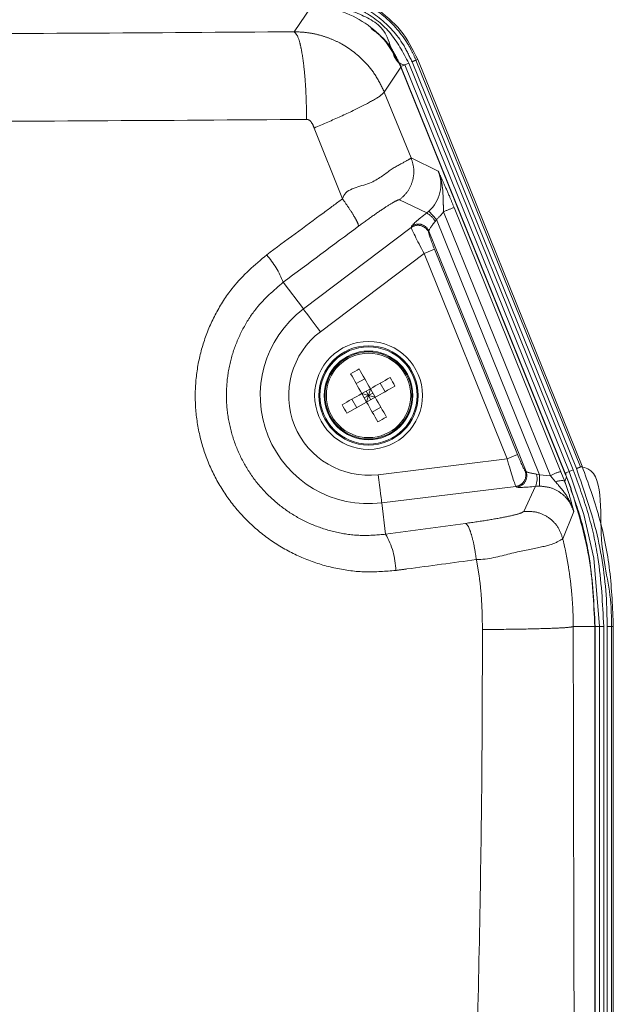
# Model space of a CAD drawing. Header units: millimetres. Extents: x 2 to 601, y 5 to 415.
# Tile 9 of 141: x 49.22 to 53.39, y 39.5 to 46.41. Entities that reach past the tile are written whole.
import ezdxf

# ---------------------------------------------------------------- set-up
doc = ezdxf.new("R2010")
doc.units = ezdxf.units.MM
doc.linetypes.add('PHANTOM', pattern=[12.7, 6.35, -1.27, 1.27, -1.27, 1.27, -1.27])

msp = doc.modelspace()

# ---------------------------------------------------------------- linework, layer by layer
at = {"color": 7, "linetype": 'PHANTOM', "lineweight": 0}
for p, q in [((51.1469, 46.3233), (51.2651, 46.4987)), ((51.8946, 46.0742), (51.7777, 45.9008)), ((51.9225, 46.0923), (51.8945, 46.0809)), ((51.8945, 46.0809), (53.0484, 43.228)), ((51.9225, 46.0923), (51.9502, 46.1035)), ((53.0764, 43.2393), (51.9225, 46.0923)), ((51.9502, 46.1035), (53.1041, 43.2506)), ((53.1269, 43.2598), (51.973, 46.1127)), ((52.0008, 46.1239), (52.0128, 46.1288)), ((52.0008, 46.1239), (53.1547, 43.271)), ((51.7777, 45.9008), (51.9675, 45.4382)), ((51.4851, 45.1517), (51.2864, 45.6483)), ((51.9675, 45.4382), (52.1568, 45.3457)), ((52.076, 45.0527), (51.8863, 45.1455)), ((52.076, 45.0527), (52.0915, 45.0656)), ((52.9438, 43.2081), (52.1942, 45.0613)), ((52.2682, 45.0913), (53.0178, 43.2381)), ((51.9676, 44.9502), (51.969, 44.9589)), ((52.1446, 45.006), (52.1358, 44.9937)), ((52.1446, 45.006), (52.8683, 43.2167)), ((51.2105, 44.3792), (51.9676, 44.9502)), ((52.0911, 44.9251), (52.0897, 44.9165)), ((52.7732, 43.2388), (52.0911, 44.9251)), ((52.0573, 44.768), (51.3306, 44.2199)), ((52.0573, 44.768), (52.1313, 44.7979)), ((52.6396, 43.3283), (52.0573, 44.768)), ((52.1313, 44.7979), (52.7137, 43.3582)), ((51.2105, 44.3792), (51.0691, 44.5666)), ((51.7362, 43.217), (52.6396, 43.3283)), ((52.6396, 43.3283), (52.7137, 43.3582)), ((52.7661, 43.2441), (52.7732, 43.2388)), ((53.0764, 43.2393), (53.0484, 43.228)), ((53.0764, 43.2393), (53.1041, 43.2506)), ((53.1547, 43.271), (53.1667, 43.2759)), ((52.8463, 43.2215), (52.8683, 43.2167)), ((52.8683, 43.2167), (52.9438, 43.2081)), ((52.9801, 43.1678), (52.9438, 43.2081)), ((52.7018, 43.1349), (51.7606, 43.019)), ((52.7089, 43.1297), (52.7018, 43.1349)), ((52.7574, 42.959), (52.8387, 43.1353)), ((52.8685, 43.1369), (52.8387, 43.1353)), ((51.7606, 43.019), (51.7877, 42.7995)), ((53.1083, 42.9579), (53.0311, 42.7681)), ((53.1043, 42.1511), (53.2555, 42.1511)), ((53.2555, 42.1511), (53.2579, 42.1511)), ((53.2881, 42.1511), (53.2579, 42.1511)), ((53.2579, 42.1511), (53.2579, 26.4228)), ((53.2881, 42.1511), (53.318, 42.1511)), ((53.2881, 26.4228), (53.2881, 42.1511)), ((53.318, 42.1511), (53.318, 26.4228)), ((53.3725, 42.1511), (53.3425, 42.1511)), ((53.3425, 26.4228), (53.3425, 42.1511)), ((53.3725, 42.1511), (53.3855, 42.1511)), ((53.3725, 42.1511), (53.3725, 26.4228))]:
    msp.add_line(p, q, dxfattribs=at)
at = {"color": 7, "linetype": 'Continuous', "lineweight": 15}
for p, q in [((51.8923, 46.08), (51.8946, 46.0742)), ((53.0462, 43.2271), (51.8946, 46.0742)), ((53.1667, 43.2759), (52.0128, 46.1288)), ((51.5814, 43.8555), (51.6414, 43.8895)), ((51.7505, 43.8592), (51.7844, 43.7992)), ((51.6808, 43.8198), (51.6208, 43.7859)), ((51.6208, 43.7859), (51.6547, 43.7258)), ((51.6678, 43.7728), (51.6208, 43.7859)), ((51.6508, 43.8028), (51.6678, 43.7728)), ((51.6678, 43.7728), (51.6808, 43.8198)), ((51.6678, 43.7728), (51.6978, 43.7898)), ((51.7148, 43.7598), (51.6808, 43.8198)), ((51.5163, 43.6475), (51.6547, 43.7258)), ((51.5511, 43.7465), (51.5851, 43.6864)), ((51.6377, 43.7558), (51.6678, 43.7728)), ((51.6678, 43.7728), (51.6547, 43.7258)), ((51.6547, 43.7258), (51.7148, 43.7598)), ((51.6678, 43.7728), (51.6848, 43.7428)), ((51.6678, 43.7728), (51.7148, 43.7598)), ((51.6941, 43.6562), (51.7542, 43.6901)), ((53.0178, 43.2381), (53.0446, 43.1703)), ((53.0563, 43.2023), (53.0446, 43.1703)), ((53.0563, 43.2023), (53.0462, 43.2271)), ((53.0871, 43.1198), (53.0561, 43.2022)), ((53.0894, 43.1201), (53.0562, 43.2022)), ((53.0895, 43.1201), (53.0563, 43.2023)), ((53.0895, 43.1201), (53.0563, 43.2023)), ((53.0894, 43.1201), (53.0895, 43.1201)), ((53.2555, 26.4228), (53.2555, 42.1511)), ((53.3855, 26.4228), (53.3855, 42.1511))]:
    msp.add_line(p, q, dxfattribs=at)
at = {"color": 7, "linetype": 'PHANTOM', "lineweight": 0, "flags": 128}
for points in [[(51.8924, 46.0801), (51.8936, 46.0806), (51.8945, 46.0809)], [(52.0915, 45.0656), (52.0932, 45.0637), (52.0966, 45.0599), (52.1018, 45.0541), (52.1084, 45.0467), (52.1163, 45.0378), (52.1251, 45.0278), (52.1347, 45.0171), (52.1446, 45.006)], [(51.2105, 44.3792), (51.2141, 44.3743), (51.2219, 44.3641), (51.2335, 44.3487), (51.2485, 44.3288), (51.2663, 44.3051), (51.2865, 44.2784), (51.3081, 44.2497), (51.3306, 44.2199)], [(53.2881, 42.1511), (53.2881, 42.1511), (53.2478, 42.6305), (53.1792, 42.9378), (53.0764, 43.2393)], [(51.7606, 43.019), (51.7599, 43.0251), (51.7583, 43.0379), (51.756, 43.0569), (51.7529, 43.0816), (51.7493, 43.1111), (51.7452, 43.1443), (51.7408, 43.18), (51.7362, 43.217)], [(52.8685, 43.1369), (52.8685, 43.1394), (52.8685, 43.1446), (52.8685, 43.1523), (52.8685, 43.1622), (52.8684, 43.1741), (52.8684, 43.1874), (52.8684, 43.2018), (52.8683, 43.2167)], [(53.0464, 43.2272), (53.0475, 43.2276), (53.0484, 43.228)]]:
    msp.add_lwpolyline(points, dxfattribs=at)
at = {"color": 7, "linetype": 'Continuous', "lineweight": 15, "flags": 128}
for points in [[(51.6208, 43.7859), (51.6107, 43.8036), (51.6008, 43.8212), (51.5908, 43.8388), (51.581, 43.8562), (51.5712, 43.8735), (51.5615, 43.8907), (51.5519, 43.9076), (51.5425, 43.9243)], [(51.6808, 43.8198), (51.6708, 43.8376), (51.6608, 43.8552), (51.6509, 43.8728), (51.641, 43.8902), (51.6312, 43.9075), (51.6216, 43.9246), (51.612, 43.9416), (51.6025, 43.9583)], [(51.4823, 43.7076), (51.499, 43.717), (51.516, 43.7266), (51.5331, 43.7363), (51.5504, 43.7461), (51.5678, 43.7559), (51.5854, 43.7659), (51.603, 43.7758), (51.6208, 43.7859)], [(51.733, 43.5874), (51.7236, 43.6041), (51.714, 43.621), (51.7043, 43.6381), (51.6945, 43.6554), (51.6847, 43.6729), (51.6747, 43.6904), (51.6648, 43.7081), (51.6547, 43.7258)], [(51.7931, 43.6213), (51.7836, 43.6381), (51.7741, 43.655), (51.7644, 43.6721), (51.7546, 43.6894), (51.7447, 43.7068), (51.7348, 43.7244), (51.7248, 43.7421), (51.7148, 43.7598)]]:
    msp.add_lwpolyline(points, dxfattribs=at)
at = {"color": 7, "linetype": 'PHANTOM', "lineweight": 0}
for radius in [0.3785, 0.3485, 0.341, 0.311, 0.296]:
    msp.add_circle((51.6678, 43.7728), radius, dxfattribs=at)
at = {"color": 7, "linetype": 'Continuous', "lineweight": 15}
msp.add_circle((51.6678, 43.7728), 0.305, dxfattribs=at)
at = {"color": 7, "linetype": 'PHANTOM', "lineweight": 0}
for centre, radius, start, end in [((52.0497, 45.9631), 0.1681, 106.92591, 117.15805), ((51.9902, 44.9057), 0.1702, 31.14607, 59.7037), ((36.5769, 83.7623), 41.7333, 291.97596, 292.08565), ((52.0155, 44.8859), 0.0802, 22.38447, 126.70715), ((52.0169, 44.8946), 0.0802, 22.38477, 126.70693), ((50.4253, 44.3102), 0.693, 21.71911, 40.38577), ((51.6678, 43.7728), 0.7595, 127.02212, 277.02212), ((51.6678, 43.7728), 0.56, 127.02212, 277.02212), ((52.6916, 43.2145), 0.0802, 277.34601, 21.64455), ((52.6986, 43.2093), 0.0802, 277.34012, 21.65044), ((53.0481, 43.0568), 0.1838, 99.47769, 124.58392), ((51.0725, 48.3847), 5.5214, 291.8442, 292.15528), ((52.7243, 43.1887), 0.1263, 334.97747, 15.05172), ((51.3396, 42.5368), 0.5194, 0.952, 30.37931)]:
    msp.add_arc(centre, radius, start, end, dxfattribs=at)
at = {"color": 7, "linetype": 'Continuous', "lineweight": 15}
for centre, radius, start, end in [((52.1848, 42.8588), 1.2442, 117.90688, 121.08503), ((71.1209, 9.6094), 39.348, 119.37587, 119.60746), ((50.7736, 43.2671), 1.2213, 27.87336, 31.11069), ((70.6577, 10.4285), 38.3381, 119.37282, 119.61051), ((52.5622, 44.2787), 1.2216, 207.87371, 211.11034), ((51.1508, 44.6867), 1.2439, 297.90662, 301.08529)]:
    msp.add_arc(centre, radius, start, end, dxfattribs=at)
at = {"color": 7, "linetype": 'PHANTOM', "lineweight": 0}
for centre, major_axis, ratio, start_param, end_param in [((51.9241, 45.2527), (0.2257, -0.1103), 0.994992, 5.895318, 7.120666), ((52.1013, 45.0579), (0.1322, 0.0999), 0.067522, 1.711932, 3.071053), ((51.9241, 45.2527), (0.2974, -0.1454), 0.996938, 5.895318, 6.120933), ((47.0001, 38.4942), (34.5127, 26.1559), 0.05572, 1.395115, 1.410526), ((52.1494, 44.9942), (0.0577, 0.0703), 0.112071, 1.669138, 3.028259), ((52.0625, 44.7719), (-0.0947, 0.1791), 0.031733, 0.07492, 1.575903), ((52.1365, 44.8018), (-0.0465, 0.1152), 0.050613, 0.083411, 1.584394), ((52.6461, 43.3291), (-0.0564, 0.1946), 0.031733, 1.565689, 3.066673), ((52.7201, 43.359), (-0.0467, 0.1151), 0.050613, 1.557198, 3.058181), ((52.8631, 43.2297), (0.0903, -0.0104), 0.112071, 3.254926, 4.538275), ((52.8728, 43.1505), (0.1645, 0.0201), 0.067522, 3.212132, 4.49548), ((46.2492, 44.5301), (34.6886, 4.2938), 0.069397, 4.864142, 4.880555)]:
    msp.add_ellipse(centre, major_axis=major_axis, ratio=ratio, start_param=start_param, end_param=end_param, dxfattribs=at)
for points, knots in [([(51.2702, 46.6157), (51.2702, 46.6157), (51.3578, 46.6157), (51.5352, 46.5859), (51.7709, 46.4562), (51.9044, 46.3062), (51.9719, 46.1899), (51.9904, 46.1477), (52.0008, 46.1239)], [0, 0, 0, 0, 0.000006, 0.28243, 0.567245, 0.851592, 0.916394, 1, 1, 1, 1]), ([(51.973, 46.1127), (51.9542, 46.1529), (51.8994, 46.2702), (51.7512, 46.4309), (51.5251, 46.561), (51.3549, 46.5775), (51.2702, 46.5857)], [0, 0, 0, 0, 0.148289, 0.432647, 0.717506, 1, 1, 1, 1]), ([(51.2702, 46.5612), (51.3103, 46.5591), (51.4317, 46.5529), (51.627, 46.4832), (51.8305, 46.3291), (51.9098, 46.1797), (51.9502, 46.1035)], [0, 0, 0, 0, 0.138859, 0.420103, 0.704386, 1, 1, 1, 1]), ([(51.9225, 46.0923), (51.9225, 46.0923), (51.8407, 46.0923), (51.8269, 46.3411), (51.6073, 46.4484), (51.4435, 46.5155), (51.3275, 46.5298), (51.2891, 46.5308), (51.2702, 46.5313)], [0, 0, 0, 0, 0.000003, 0.295578, 0.579712, 0.861097, 0.93174, 1, 1, 1, 1]), ([(51.6853, 46.3458), (51.7167, 46.3232), (51.7792, 46.2784), (51.8459, 46.1835), (51.8783, 46.1151), (51.8945, 46.0809)], [0, 0, 0, 0, 0.336487, 0.668822, 1, 1, 1, 1]), ([(46.6842, 46.3045), (47.1823, 46.3053), (48.1776, 46.3067), (49.6671, 46.313), (50.6535, 46.3199), (51.1469, 46.3233)], [0, 0, 0, 0, 0.333628, 0.666751, 1, 1, 1, 1]), ([(51.1469, 46.3233), (51.1576, 46.3117), (51.1742, 46.2938), (51.1942, 46.2143), (51.208, 46.1344), (51.2192, 46.0373), (51.2302, 45.8975), (51.2323, 45.7829), (51.2337, 45.7084)], [0, 0, 0, 0, 0.23981, 0.368581, 0.499997, 0.631405, 0.760193, 1, 1, 1, 1]), ([(51.1469, 46.3233), (51.1777, 46.3221), (51.2394, 46.3196), (51.3264, 46.3011), (51.4066, 46.2739), (51.5186, 46.2205), (51.6282, 46.1346), (51.7241, 46.0144), (51.7594, 45.9396), (51.7777, 45.9008)], [0, 0, 0, 0, 0.114791, 0.229684, 0.329983, 0.43034, 0.692483, 0.840637, 1, 1, 1, 1]), ([(51.2864, 45.6483), (51.3502, 45.6758), (51.4819, 45.7325), (51.6431, 45.8106), (51.754, 45.8724), (51.77, 45.8915), (51.7777, 45.9008)], [0, 0, 0, 0, 0.242272, 0.500003, 0.757734, 1, 1, 1, 1]), ([(51.2337, 45.7084), (50.7381, 45.705), (49.7467, 45.6982), (48.2507, 45.692), (47.2511, 45.6905), (46.7512, 45.6897)], [0, 0, 0, 0, 0.333338, 0.666671, 1, 1, 1, 1]), ([(51.2864, 45.6483), (51.2813, 45.6612), (51.2747, 45.6779), (51.262, 45.6956), (51.2535, 45.703), (51.2439, 45.7077), (51.2371, 45.7082), (51.2337, 45.7084)], [0, 0, 0, 0, 0.484254, 0.631421, 0.760646, 0.88034, 1, 1, 1, 1]), ([(51.4851, 45.1518), (51.4851, 45.1518), (51.5003, 45.2214), (51.6885, 45.2444), (51.8135, 45.3546), (51.9258, 45.4123), (51.9614, 45.4336), (51.9667, 45.4382), (51.9675, 45.4382), (51.9675, 45.4382)], [0, 0, 0, 0, 0.000028, 0.241797, 0.486699, 0.723799, 0.954411, 0.999993, 1, 1, 1, 1]), ([(51.8863, 45.1455), (51.9064, 45.164), (51.9467, 45.201), (51.9802, 45.2771), (51.9907, 45.3596), (51.9753, 45.412), (51.9675, 45.4382)], [0, 0, 0, 0, 0.249994, 0.500025, 0.750026, 1, 1, 1, 1]), ([(52.1568, 45.3457), (52.1568, 45.3455), (52.1602, 45.3384), (52.1729, 45.3105), (52.1983, 45.2558), (52.2328, 45.1774), (52.2579, 45.1164), (52.2682, 45.0913)], [0, 0, 0, 0, 0.002522, 0.101781, 0.390672, 0.749582, 1, 1, 1, 1]), ([(52.1568, 45.3457), (52.1569, 45.3454), (52.1614, 45.3348), (52.1762, 45.2947), (52.1906, 45.22), (52.1918, 45.1361), (52.1935, 45.0813), (52.1942, 45.0613)], [0, 0, 0, 0, 0.0033808, 0.1218072, 0.4502974, 0.7989648, 1, 1, 1, 1]), ([(50.9532, 44.7592), (51.0866, 44.8577), (51.264, 44.9887), (51.4412, 45.1193), (51.4851, 45.1517)], [0, 0, 0, 0, 0.752501, 1, 1, 1, 1]), ([(51.5972, 44.9591), (51.5968, 44.9649), (51.5958, 44.9766), (51.5717, 45.022), (51.5344, 45.082), (51.5016, 45.1285), (51.4851, 45.1517)], [0, 0, 0, 0, 0.2500072, 0.5000093, 0.7500093, 1, 1, 1, 1]), ([(51.8863, 45.1455), (51.8855, 45.1456), (51.8813, 45.1467), (51.8574, 45.1367), (51.7934, 45.0978), (51.7029, 45.0365), (51.6325, 44.9849), (51.5972, 44.9591)], [0, 0, 0, 0, 0.045638, 0.275401, 0.511008, 0.755699, 1, 1, 1, 1]), ([(51.8589, 42.5455), (51.7886, 42.5396), (51.6479, 42.528), (51.4369, 42.5553), (51.2335, 42.616), (51.0432, 42.7102), (50.8721, 42.8356), (50.7247, 42.9873), (50.6059, 43.1618), (50.5182, 43.3527), (50.4649, 43.5556), (50.446, 43.7636), (50.4633, 43.9715), (50.5143, 44.1734), (50.5995, 44.3627), (50.7348, 44.5715), (50.8702, 44.6879), (50.9532, 44.7592)], [0, 0, 0, 0, 0.06536, 0.13072, 0.196032, 0.261342, 0.326247, 0.391149, 0.455396, 0.519641, 0.583312, 0.646989, 0.710303, 0.773615, 0.836806, 0.899997, 1, 1, 1, 1]), ([(51.0691, 44.5666), (51.0031, 44.5097), (50.8954, 44.4168), (50.7879, 44.2498), (50.7202, 44.0984), (50.6796, 43.9369), (50.666, 43.7707), (50.6811, 43.6043), (50.7236, 43.4421), (50.7934, 43.2895), (50.8878, 43.1502), (51.005, 43.0292), (51.141, 42.9293), (51.2921, 42.8545), (51.4534, 42.8065), (51.6206, 42.7851), (51.732, 42.7947), (51.7877, 42.7995)], [0, 0, 0, 0, 0.099887, 0.163079, 0.226269, 0.289649, 0.353028, 0.416801, 0.480573, 0.544882, 0.609192, 0.674094, 0.739002, 0.804249, 0.869497, 0.934748, 1, 1, 1, 1]), ([(53.1041, 43.2506), (53.141, 43.1497), (53.2142, 42.9492), (53.2967, 42.5815), (53.31, 42.3132), (53.318, 42.1511)], [0, 0, 0, 0, 0.285837, 0.568333, 1, 1, 1, 1]), ([(53.3425, 42.1511), (53.3416, 42.205), (53.3377, 42.421), (53.2875, 42.7993), (53.1805, 43.1063), (53.1269, 43.2598)], [0, 0, 0, 0, 0.1423774, 0.571171, 1, 1, 1, 1]), ([(53.1547, 43.271), (53.1547, 43.271), (53.3186, 43.271), (53.2643, 42.7314), (53.3713, 42.4289), (53.3723, 42.2065), (53.3725, 42.1511)], [0, 0, 0, 0, 0.000002, 0.428821, 0.857616, 1, 1, 1, 1]), ([(53.1083, 42.9579), (53.1082, 42.9582), (53.1062, 42.9654), (53.0941, 43.0043), (53.0585, 43.0744), (53.0107, 43.1326), (52.9826, 43.1645), (52.9799, 43.1676)], [0, 0, 0, 0, 0.004032, 0.092051, 0.496584, 0.952092, 1, 1, 1, 1]), ([(53.0442, 43.1702), (53.0459, 43.1655), (53.0618, 43.1218), (53.075, 43.0801), (53.0849, 43.046), (53.085, 43.0456)], [0, 0, 0, 0, 0.105872, 0.987698, 1, 1, 1, 1]), ([(53.0484, 43.228), (53.0484, 43.228), (53.0529, 43.228), (53.0529, 43.2217), (53.0528, 43.2153)], [0, 0, 0, 0, 0.000166, 1, 1, 1, 1]), ([(53.1083, 42.9579), (53.1001, 42.9793), (53.0818, 43.027), (53.0271, 43.086), (52.9527, 43.1289), (52.8966, 43.1342), (52.8685, 43.1369)], [0, 0, 0, 0, 0.214189, 0.476123, 0.738051, 1, 1, 1, 1]), ([(53.0867, 43.1157), (53.1089, 43.0541), (53.1662, 42.8947), (53.2364, 42.5725), (53.2498, 42.3099), (53.2579, 42.1511)], [0, 0, 0, 0, 0.1996974, 0.5160607, 1, 1, 1, 1]), ([(53.085, 43.0456), (53.0931, 43.016), (53.1012, 42.9861), (53.1083, 42.9581), (53.1083, 42.9579)], [0, 0, 0, 0, 0.992636, 1, 1, 1, 1]), ([(52.349, 42.8754), (52.349, 42.8754), (52.4042, 42.8832), (52.5122, 42.8988), (52.643, 42.9228), (52.7347, 42.9443), (52.7499, 42.9541), (52.7575, 42.959)], [0, 0, 0, 0, 0.000255, 0.250816, 0.501088, 0.750524, 1, 1, 1, 1]), ([(52.7575, 42.959), (52.7881, 42.9594), (52.8493, 42.9602), (52.9336, 42.9198), (53.0006, 42.8547), (53.0209, 42.797), (53.0311, 42.7681)], [0, 0, 0, 0, 0.250004, 0.500008, 0.750002, 1, 1, 1, 1]), ([(52.3489, 42.8754), (52.3553, 42.8703), (52.3679, 42.86), (52.3897, 42.8004), (52.4101, 42.7177), (52.4195, 42.6535), (52.4242, 42.6213)], [0, 0, 0, 0, 0.2500007, 0.5000049, 0.7500153, 1, 1, 1, 1]), ([(53.0311, 42.7681), (53.0311, 42.7681), (53.0311, 42.7681), (52.9929, 42.7382), (52.8638, 42.7036), (52.6663, 42.6687), (52.5084, 42.6213), (52.4243, 42.6213), (52.4243, 42.6213)], [0, 0, 0, 0, 0.000006, 0.249499, 0.498757, 0.748899, 0.999994, 1, 1, 1, 1]), ([(53.0311, 42.7681), (53.0381, 42.7371), (53.0528, 42.6724), (53.0707, 42.5729), (53.0854, 42.4698), (53.0959, 42.3659), (53.1029, 42.2596), (53.1038, 42.1879), (53.1043, 42.1511)], [0, 0, 0, 0, 0.153265, 0.320303, 0.487657, 0.655266, 0.823103, 1, 1, 1, 1]), ([(52.4242, 42.6213), (52.2615, 42.5994), (52.0732, 42.5741), (51.8845, 42.5489), (51.8589, 42.5455)], [0, 0, 0, 0, 0.864392, 1, 1, 1, 1]), ([(52.467, 42.1307), (52.4665, 42.1766), (52.4655, 42.2646), (52.4576, 42.3909), (52.4453, 42.5088), (52.4312, 42.584), (52.4242, 42.6213)], [0, 0, 0, 0, 0.278955, 0.535022, 0.768652, 1, 1, 1, 1]), ([(52.0183, 26.3871), (52.0193, 26.766), (52.0211, 27.5536), (52.0427, 28.7795), (52.0757, 30.0269), (52.1087, 30.9713), (52.1321, 31.5868), (52.145, 31.9151), (52.1569, 32.2116), (52.168, 32.4793), (52.1784, 32.7271), (52.1903, 33.0073), (52.2045, 33.3385), (52.2211, 33.7235), (52.2396, 34.1512), (52.2587, 34.5884), (52.2769, 35.0136), (52.2986, 35.529), (52.3231, 36.1206), (52.349, 36.7726), (52.3713, 37.3591), (52.3911, 37.9145), (52.4101, 38.5065), (52.4316, 39.2739), (52.4514, 40.1855), (52.4654, 41.1769), (52.4665, 41.819), (52.467, 42.1307)], [0, 0, 0, 0, 0.0721793, 0.1500153, 0.2335188, 0.3098537, 0.3299776, 0.3508324, 0.3724198, 0.3865003, 0.4018567, 0.4196569, 0.4399025, 0.4649947, 0.4930459, 0.5214333, 0.5483447, 0.5740949, 0.6196826, 0.6611066, 0.6983671, 0.7314643, 0.7669584, 0.8111614, 0.8776875, 0.9406319, 1, 1, 1, 1]), ([(52.467, 42.1307), (52.5485, 42.1315), (52.7164, 42.1329), (52.922, 42.1379), (53.0664, 42.1442), (53.0919, 42.1488), (53.1043, 42.1511)], [0, 0, 0, 0, 0.242886, 0.5, 0.757114, 1, 1, 1, 1]), ([(53.1043, 42.1511), (53.1047, 41.9008), (53.1055, 41.3875), (53.1071, 40.5989), (53.1091, 39.7725), (53.1114, 38.9337), (53.1138, 38.159), (53.1161, 37.4555), (53.1184, 36.7815), (53.1211, 36.0439), (53.1236, 35.3478), (53.1259, 34.7121), (53.1279, 34.175), (53.1299, 33.6586), (53.132, 33.0796), (53.1346, 32.3883), (53.1375, 31.5686), (53.1404, 30.705), (53.1431, 29.8242), (53.1457, 28.9347), (53.1478, 28.0598), (53.1496, 27.2272), (53.1504, 26.6862), (53.1508, 26.4228)], [0, 0, 0, 0, 0.047683, 0.097777, 0.150287, 0.205216, 0.257725, 0.298047, 0.339438, 0.386358, 0.43881, 0.47231, 0.507717, 0.541348, 0.570887, 0.618251, 0.673308, 0.727327, 0.783029, 0.841341, 0.896938, 0.949823, 1, 1, 1, 1])]:
    msp.add_open_spline(points, degree=3, knots=knots, dxfattribs=at)
at = {"color": 7, "linetype": 'Continuous', "lineweight": 15}
for points, knots in [([(51.2702, 46.4986), (51.3374, 46.4924), (51.4698, 46.48), (51.6489, 46.3899), (51.7999, 46.2579), (51.8612, 46.1399), (51.8923, 46.08)], [0, 0, 0, 0, 0.253714, 0.500002, 0.74633, 1, 1, 1, 1]), ([(52.0128, 46.1288), (51.9773, 46.2003), (51.9062, 46.3434), (51.7809, 46.4425), (51.7182, 46.492)], [0, 0, 0, 0, 0.499856, 1, 1, 1, 1]), ([(53.3855, 42.1511), (53.3803, 42.2829), (53.3701, 42.5427), (53.2949, 42.9214), (53.209, 43.1589), (53.1667, 43.2759)], [0, 0, 0, 0, 0.343017, 0.676345, 1, 1, 1, 1]), ([(53.0442, 43.1702), (53.0422, 43.1719), (53.0383, 43.1753), (53.0234, 43.1762), (53.0035, 43.1739), (52.9878, 43.1697), (52.9799, 43.1676)], [0, 0, 0, 0, 0.249982, 0.499979, 0.749968, 1, 1, 1, 1]), ([(53.2555, 42.1511), (53.2483, 42.3162), (53.2338, 42.6464), (53.136, 42.9621), (53.0871, 43.1198)], [0, 0, 0, 0, 0.500152, 1, 1, 1, 1])]:
    msp.add_open_spline(points, degree=3, knots=knots, dxfattribs=at)

doc.saveas('drawing.dxf')
